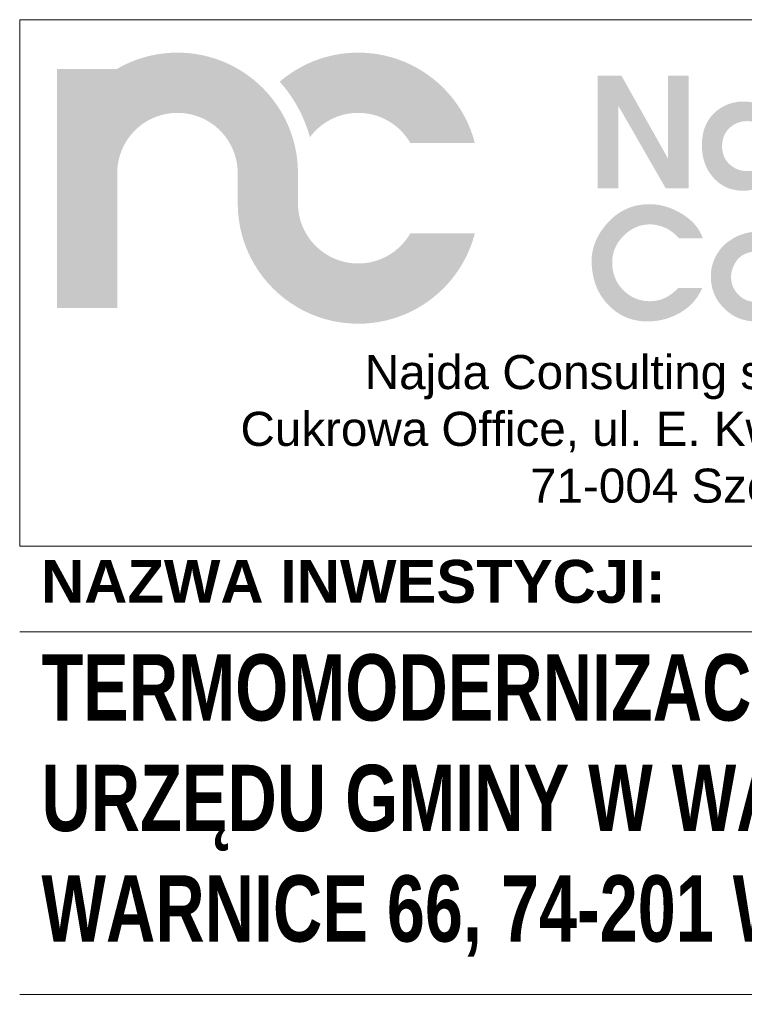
# Model space of a CAD drawing. Header units: millimetres. Extents: x 8949 to 18258, y -1077 to 30686.
# Tile 11 of 89: x 15096 to 15266, y 6608 to 6839. Entities that reach past the tile are written whole.
import ezdxf

# ---------------------------------------------------------------- set-up
doc = ezdxf.new("R2010")
doc.units = ezdxf.units.MM
doc.set_wipeout_variables(frame=1)
doc.layers.add('0A_OCIEPLENIE', color=30, linetype='Continuous', lineweight=9)
doc.layers.add('0A_TABELKA', color=7, linetype='Continuous', lineweight=0)
doc.styles.add('Arial', font='arial.ttf')

# ---------------------------------------------------------------- blocks, each defined once
blk = doc.blocks.new('G$C46E6ED60')
at = {"true_color": 0x142354}
for points in [[(209.95, 38.88), (206.36, 39), (202.83, 39.36), (199.37, 39.95), (195.99, 40.76), (192.71, 41.78), (189.52, 43.01), (186.43, 44.43), (183.46, 46.05), (180.6, 47.85), (177.87, 49.82), (175.28, 51.96), (172.83, 54.26), (170.54, 56.7), (168.4, 59.3), (166.43, 62.02), (164.63, 64.88), (163.01, 67.85), (161.59, 70.94), (160.36, 74.13), (159.34, 77.42), (158.53, 80.79), (157.94, 84.25), (157.58, 87.78), (157.46, 91.37), (157.46, 117.61), (157.46, 117.65), (157.46, 117.86), (157.46, 118.08), (157.46, 118.29), (157.46, 118.51), (157.46, 118.72), (157.45, 118.94), (157.45, 119.16), (157.45, 119.37), (157.44, 119.58), (157.44, 119.8), (157.43, 120.01), (157.43, 120.23), (157.42, 120.44), (157.41, 120.66), (157.41, 120.87), (157.4, 121.08), (157.39, 121.3), (157.38, 121.51), (157.38, 121.73), (157.37, 121.94), (157.36, 122.15), (157.35, 122.37), (157.34, 122.58), (157.33, 122.8), (157.33, 122.88), (157.32, 122.96), (157.32, 123.04), (157.31, 123.12), (157.31, 123.21), (157.3, 123.29), (157.3, 123.37), (157.29, 123.45), (157.29, 123.53), (157.28, 123.61), (157.27, 123.7), (157.27, 123.78), (157.26, 123.86), (157.26, 123.94), (157.25, 124.02), (157.24, 124.1), (157.24, 124.18), (157.23, 124.27), (157.22, 124.35), (157.22, 124.43), (157.21, 124.51), (157.2, 124.59), (157.2, 124.67), (157.19, 124.75), (157.18, 124.88), (157.17, 125.01), (157.17, 125.14), (157.16, 125.28), (157.15, 125.41), (157.14, 125.54), (157.13, 125.67), (157.12, 125.8), (157.11, 125.93), (157.1, 126.06), (157.1, 126.19), (157.09, 126.33), (157.08, 126.46), (157.07, 126.59), (157.06, 126.72), (157.05, 126.85), (157.04, 126.98), (157.03, 127.11), (157.02, 127.24), (157, 127.37), (156.99, 127.5), (156.98, 127.63), (156.97, 127.76), (156.96, 127.89), (156.95, 127.99), (156.94, 128.09), (156.93, 128.19), (156.92, 128.29), (156.9, 128.38), (156.89, 128.48), (156.88, 128.58), (156.87, 128.68), (156.86, 128.77), (156.85, 128.87), (156.84, 128.97), (156.83, 129.07), (156.82, 129.16), (156.8, 129.26), (156.79, 129.36), (156.78, 129.46), (156.77, 129.55), (156.76, 129.65), (156.75, 129.75), (156.73, 129.84), (156.72, 129.94), (156.71, 130.04), (156.7, 130.14), (156.69, 130.23), (156.67, 130.34), (156.66, 130.46), (156.64, 130.57), (156.63, 130.68), (156.62, 130.79), (156.6, 130.9), (156.59, 131.02), (156.57, 131.13), (156.56, 131.24), (156.55, 131.35), (156.53, 131.46), (156.52, 131.57), (156.5, 131.69), (156.49, 131.8), (156.48, 131.91), (156.46, 132.02), (156.45, 132.13), (156.43, 132.24), (156.42, 132.35), (156.4, 132.46), (156.39, 132.57), (156.38, 132.68), (156.36, 132.79), (156.35, 132.9), (156.33, 133.01), (156.31, 133.11), (156.3, 133.22), (156.28, 133.33), (156.27, 133.43), (156.25, 133.54), (156.23, 133.64), (156.22, 133.75), (156.2, 133.86), (156.18, 133.96), (156.16, 134.07), (156.15, 134.17), (156.13, 134.28), (156.11, 134.38), (156.09, 134.49), (156.07, 134.6), (156.06, 134.7), (156.04, 134.81), (156.02, 134.91), (156, 135.02), (155.98, 135.13), (155.96, 135.23), (155.94, 135.34), (155.93, 135.44), (155.91, 135.54), (155.89, 135.64), (155.87, 135.74), (155.86, 135.84), (155.84, 135.93), (155.82, 136.03), (155.81, 136.13), (155.79, 136.23), (155.77, 136.33), (155.75, 136.43), (155.74, 136.53), (155.72, 136.63), (155.7, 136.72), (155.68, 136.82), (155.67, 136.92), (155.65, 137.02), (155.63, 137.12), (155.61, 137.22), (155.59, 137.32), (155.58, 137.41), (155.56, 137.51), (155.54, 137.61), (155.52, 137.71), (155.5, 137.81), (155.48, 137.92), (155.45, 138.03), (155.43, 138.14), (155.41, 138.26), (155.39, 138.37), (155.36, 138.48), (155.34, 138.59), (155.32, 138.7), (155.3, 138.82), (155.27, 138.93), (155.25, 139.04), (155.23, 139.15), (155.2, 139.26), (155.18, 139.37), (155.15, 139.49), (155.13, 139.6), (155.11, 139.71), (155.08, 139.82), (155.06, 139.93), (155.04, 140.04), (155.01, 140.15), (154.99, 140.26), (154.96, 140.38), (154.94, 140.49), (154.92, 140.58), (154.9, 140.67), (154.88, 140.76), (154.86, 140.84), (154.84, 140.93), (154.82, 141.02), (154.8, 141.11), (154.78, 141.2), (154.76, 141.29), (154.74, 141.38), (154.71, 141.47), (154.69, 141.56), (154.67, 141.65), (154.65, 141.74), (154.63, 141.83), (154.61, 141.92), (154.59, 142), (154.57, 142.09), (154.55, 142.18), (154.53, 142.27), (154.51, 142.36), (154.49, 142.45), (154.46, 142.54), (154.44, 142.63), (154.41, 142.74), (154.38, 142.86), (154.35, 142.97), (154.32, 143.09), (154.3, 143.2), (154.27, 143.32), (154.24, 143.43), (154.21, 143.55), (154.18, 143.67), (154.15, 143.78), (154.12, 143.9), (154.09, 144.01), (154.06, 144.13), (154.03, 144.24), (154, 144.36), (153.97, 144.48), (153.94, 144.59), (153.9, 144.71), (153.87, 144.82), (153.84, 144.94), (153.81, 145.05), (153.78, 145.17), (153.75, 145.28), (153.72, 145.4), (153.7, 145.48), (153.67, 145.56), (153.65, 145.64), (153.63, 145.72), (153.61, 145.8), (153.59, 145.88), (153.56, 145.96), (153.54, 146.04), (153.52, 146.12), (153.5, 146.2), (153.47, 146.28), (153.45, 146.36), (153.43, 146.44), (153.4, 146.52), (153.38, 146.6), (153.36, 146.68), (153.33, 146.76), (153.31, 146.84), (153.29, 146.92), (153.26, 147), (153.24, 147.08), (153.22, 147.16), (153.19, 147.24), (153.17, 147.32), (153.13, 147.44), (153.1, 147.56), (153.06, 147.68), (153.03, 147.8), (152.99, 147.93), (152.96, 148.05), (152.92, 148.17), (152.88, 148.29), (152.85, 148.41), (152.81, 148.53), (152.77, 148.65), (152.74, 148.77), (152.7, 148.89), (152.66, 149.01), (152.62, 149.13), (152.59, 149.25), (152.55, 149.37), (152.51, 149.49), (152.47, 149.61), (152.43, 149.73), (152.39, 149.85), (152.36, 149.97), (152.32, 150.09), (152.28, 150.21), (152.26, 150.28), (152.23, 150.35), (152.21, 150.42), (152.19, 150.49), (152.16, 150.55), (152.14, 150.62), (152.12, 150.69), (152.09, 150.76), (152.07, 150.83), (152.05, 150.9), (152.02, 150.97), (152, 151.04), (151.98, 151.11), (151.95, 151.18), (151.93, 151.25), (151.91, 151.32), (151.88, 151.39), (151.86, 151.45), (151.83, 151.52), (151.81, 151.59), (151.79, 151.66), (151.76, 151.73), (151.74, 151.8), (151.71, 151.87), (151.67, 152), (151.62, 152.12), (151.58, 152.25), (151.54, 152.38), (151.49, 152.5), (151.45, 152.63), (151.4, 152.76), (151.36, 152.89), (151.31, 153.01), (151.27, 153.14), (151.22, 153.27), (151.18, 153.39), (151.13, 153.52), (151.09, 153.65), (151.04, 153.77), (151, 153.9), (150.95, 154.02), (150.9, 154.15), (150.86, 154.28), (150.81, 154.4), (150.76, 154.53), (150.72, 154.65), (150.67, 154.78), (150.62, 154.91), (150.6, 154.96), (150.58, 155.02), (150.56, 155.07), (150.54, 155.13), (150.51, 155.18), (150.49, 155.24), (150.47, 155.29), (150.45, 155.35), (150.43, 155.41), (150.41, 155.46), (150.38, 155.52), (150.36, 155.57), (150.34, 155.63), (150.32, 155.68), (150.29, 155.74), (150.27, 155.79), (150.25, 155.85), (150.23, 155.9), (150.21, 155.96), (150.18, 156.01), (150.16, 156.07), (150.14, 156.12), (150.12, 156.18), (150.1, 156.23), (150.04, 156.37), (149.99, 156.51), (149.93, 156.64), (149.88, 156.78), (149.82, 156.92), (149.77, 157.05), (149.71, 157.19), (149.66, 157.33), (149.6, 157.46), (149.55, 157.6), (149.49, 157.73), (149.44, 157.87), (149.38, 158.01), (149.33, 158.14), (149.27, 158.28), (149.22, 158.41), (149.16, 158.55), (149.1, 158.68), (149.05, 158.82), (148.99, 158.95), (148.93, 159.09), (148.88, 159.22), (148.82, 159.36), (148.76, 159.5), (148.74, 159.53), (148.73, 159.57), (148.71, 159.6), (148.7, 159.64), (148.68, 159.67), (148.66, 159.71), (148.65, 159.74), (148.63, 159.78), (148.61, 159.81), (148.6, 159.85), (148.58, 159.88), (148.56, 159.92), (148.55, 159.95), (148.53, 159.99), (148.52, 160.02), (148.5, 160.06), (148.48, 160.09), (148.47, 160.13), (148.45, 160.16), (148.43, 160.2), (148.42, 160.23), (148.4, 160.27), (148.38, 160.31), (148.37, 160.34), (147.13, 163.01), (145.83, 165.63), (144.45, 168.21), (143.01, 170.75), (141.49, 173.24), (139.91, 175.69), (138.27, 178.09), (136.56, 180.44), (134.79, 182.75), (132.95, 185), (131.06, 187.2), (129.1, 189.34), (127.09, 191.43), (125.02, 193.46), (122.9, 195.44), (120.72, 197.36), (118.49, 199.22), (116.21, 201.01), (113.88, 202.75), (111.5, 204.42), (109.07, 206.02), (106.59, 207.56), (104.07, 209.04), (101.5, 210.44), (101.48, 210.45), (101.45, 210.47), (101.42, 210.48), (101.4, 210.49), (101.37, 210.51), (101.34, 210.52), (101.32, 210.54), (101.29, 210.55), (101.27, 210.56), (101.24, 210.58), (101.21, 210.59), (101.19, 210.6), (101.16, 210.62), (101.13, 210.63), (101.11, 210.64), (101.08, 210.66), (101.06, 210.67), (101.03, 210.68), (101, 210.7), (100.98, 210.71), (100.95, 210.72), (100.92, 210.74), (100.9, 210.75), (100.87, 210.76), (100.7, 210.85), (100.53, 210.94), (100.36, 211.03), (100.2, 211.11), (100.03, 211.2), (99.86, 211.29), (99.69, 211.37), (99.52, 211.46), (99.35, 211.54), (99.18, 211.63), (99.01, 211.72), (98.84, 211.8), (98.67, 211.88), (98.49, 211.97), (98.32, 212.05), (98.15, 212.14), (97.98, 212.22), (97.81, 212.3), (97.64, 212.38), (97.47, 212.46), (97.3, 212.55), (97.12, 212.63), (96.95, 212.71), (96.78, 212.79), (96.73, 212.81), (96.69, 212.83), (96.64, 212.85), (96.6, 212.87), (96.55, 212.89), (96.5, 212.91), (96.46, 212.93), (96.41, 212.96), (96.36, 212.98), (96.32, 213), (96.27, 213.02), (96.23, 213.04), (96.18, 213.06), (96.13, 213.08), (96.09, 213.1), (96.04, 213.12), (95.99, 213.14), (95.95, 213.16), (95.9, 213.18), (95.86, 213.2), (95.81, 213.22), (95.76, 213.24), (95.72, 213.26), (95.67, 213.28), (95.52, 213.35), (95.36, 213.42), (95.21, 213.5), (95.05, 213.57), (94.9, 213.63), (94.74, 213.7), (94.58, 213.77), (94.43, 213.84), (94.27, 213.91), (94.12, 213.98), (93.96, 214.05), (93.8, 214.11), (93.65, 214.18), (93.49, 214.25), (93.33, 214.32), (93.18, 214.38), (93.02, 214.45), (92.86, 214.52), (92.7, 214.58), (92.54, 214.65), (92.39, 214.71), (92.23, 214.78), (92.07, 214.84), (91.91, 214.91), (91.85, 214.93), (91.79, 214.95), (91.74, 214.98), (91.68, 215), (91.62, 215.03), (91.56, 215.05), (91.5, 215.07), (91.44, 215.1), (91.38, 215.12), (91.32, 215.14), (91.27, 215.17), (91.21, 215.19), (91.15, 215.21), (91.09, 215.24), (91.03, 215.26), (90.97, 215.28), (90.91, 215.3), (90.85, 215.33), (90.79, 215.35), (90.73, 215.37), (90.67, 215.4), (90.61, 215.42), (90.55, 215.44), (90.5, 215.47), (90.35, 215.52), (90.2, 215.58), (90.05, 215.64), (89.9, 215.69), (89.75, 215.75), (89.61, 215.8), (89.46, 215.86), (89.31, 215.92), (89.16, 215.97), (89.01, 216.03), (88.87, 216.08), (88.72, 216.14), (88.57, 216.19), (88.42, 216.25), (88.27, 216.3), (88.13, 216.35), (87.98, 216.41), (87.83, 216.46), (87.68, 216.51), (87.53, 216.57), (87.38, 216.62), (87.23, 216.67), (87.08, 216.72), (86.94, 216.77), (86.87, 216.8), (86.8, 216.82), (86.73, 216.85), (86.66, 216.87), (86.59, 216.89), (86.52, 216.92), (86.45, 216.94), (86.38, 216.97), (86.31, 216.99), (86.24, 217.01), (86.17, 217.04), (86.1, 217.06), (86.04, 217.09), (85.97, 217.11), (85.9, 217.13), (85.83, 217.16), (85.76, 217.18), (85.69, 217.2), (85.62, 217.23), (85.55, 217.25), (85.48, 217.27), (85.41, 217.3), (85.34, 217.32), (85.27, 217.34), (85.12, 217.39), (84.98, 217.44), (84.84, 217.48), (84.7, 217.53), (84.55, 217.57), (84.41, 217.62), (84.27, 217.66), (84.12, 217.71), (83.98, 217.75), (83.84, 217.8), (83.7, 217.84), (83.55, 217.89), (83.41, 217.93), (83.27, 217.98), (83.12, 218.02), (82.98, 218.06), (82.84, 218.11), (82.69, 218.15), (82.55, 218.19), (82.4, 218.24), (82.26, 218.28), (82.12, 218.32), (81.97, 218.36), (81.83, 218.41), (81.75, 218.43), (81.68, 218.45), (81.6, 218.47), (81.52, 218.49), (81.45, 218.52), (81.37, 218.54), (81.29, 218.56), (81.22, 218.58), (81.14, 218.6), (81.06, 218.62), (80.98, 218.65), (80.91, 218.67), (80.83, 218.69), (80.75, 218.71), (80.68, 218.73), (80.6, 218.76), (80.52, 218.78), (80.44, 218.8), (80.37, 218.82), (80.29, 218.84), (80.21, 218.86), (80.13, 218.89), (80.06, 218.91), (79.98, 218.93), (79.84, 218.97), (79.7, 219), (79.56, 219.04), (79.42, 219.08), (79.28, 219.11), (79.14, 219.15), (79, 219.19), (78.86, 219.22), (78.72, 219.26), (78.58, 219.29), (78.44, 219.33), (78.3, 219.36), (78.16, 219.4), (78.02, 219.43), (77.87, 219.47), (77.73, 219.5), (77.59, 219.54), (77.45, 219.57), (77.31, 219.61), (77.17, 219.64), (77.03, 219.68), (76.88, 219.71), (76.74, 219.74), (76.6, 219.78), (76.52, 219.8), (76.44, 219.82), (76.36, 219.84), (76.27, 219.86), (76.19, 219.87), (76.11, 219.89), (76.03, 219.91), (75.94, 219.93), (75.86, 219.95), (75.78, 219.97), (75.7, 219.99), (75.61, 220.01), (75.53, 220.03), (75.45, 220.05), (75.37, 220.07), (75.28, 220.09), (75.2, 220.1), (75.12, 220.12), (75.03, 220.14), (74.95, 220.16), (74.87, 220.18), (74.79, 220.2), (74.7, 220.21), (74.62, 220.23), (74.48, 220.26), (74.34, 220.29), (74.2, 220.32), (74.06, 220.35), (73.92, 220.38), (73.78, 220.41), (73.64, 220.44), (73.5, 220.46), (73.36, 220.49), (73.22, 220.52), (73.08, 220.55), (72.94, 220.57), (72.8, 220.6), (72.66, 220.63), (72.52, 220.65), (72.37, 220.68), (72.23, 220.71), (72.09, 220.73), (71.95, 220.76), (71.81, 220.78), (71.67, 220.81), (71.53, 220.83), (71.38, 220.86), (71.24, 220.89), (71.16, 220.9), (71.07, 220.92), (70.98, 220.93), (70.9, 220.95), (70.81, 220.96), (70.73, 220.98), (70.64, 220.99), (70.56, 221.01), (70.47, 221.03), (70.38, 221.04), (70.3, 221.06), (70.21, 221.07), (70.13, 221.09), (70.04, 221.1), (69.96, 221.12), (69.87, 221.13), (69.79, 221.15), (69.7, 221.16), (69.62, 221.18), (69.53, 221.19), (69.45, 221.21), (69.36, 221.22), (69.28, 221.24), (69.19, 221.25), (69.05, 221.27), (68.9, 221.3), (68.76, 221.32), (68.62, 221.34), (68.47, 221.36), (68.33, 221.38), (68.18, 221.4), (68.04, 221.42), (67.89, 221.45), (67.75, 221.47), (67.6, 221.49), (67.46, 221.51), (67.31, 221.52), (67.17, 221.54), (67.02, 221.56), (66.88, 221.58), (66.73, 221.6), (66.59, 221.62), (66.44, 221.64), (66.3, 221.66), (66.15, 221.68), (66.01, 221.69), (65.86, 221.71), (65.72, 221.73), (65.63, 221.74), (65.55, 221.75), (65.47, 221.76), (65.38, 221.78), (65.3, 221.79), (65.21, 221.8), (65.13, 221.81), (65.04, 221.82), (64.96, 221.83), (64.87, 221.84), (64.79, 221.85), (64.71, 221.86), (64.62, 221.88), (64.54, 221.89), (64.45, 221.9), (64.37, 221.91), (64.28, 221.92), (64.2, 221.93), (64.11, 221.94), (64.03, 221.95), (63.95, 221.96), (63.86, 221.97), (63.78, 221.98), (63.69, 221.98), (63.54, 222), (63.38, 222.02), (63.22, 222.03), (63.06, 222.05), (62.91, 222.07), (62.75, 222.08), (62.59, 222.1), (62.43, 222.11), (62.27, 222.12), (62.11, 222.14), (61.96, 222.15), (61.8, 222.16), (61.64, 222.17), (61.48, 222.19), (61.32, 222.2), (61.16, 222.21), (61, 222.22), (60.84, 222.23), (60.68, 222.24), (60.53, 222.26), (60.37, 222.27), (60.21, 222.28), (60.05, 222.29), (59.89, 222.3), (59.82, 222.3), (59.74, 222.31), (59.67, 222.32), (59.6, 222.32), (59.52, 222.33), (59.45, 222.33), (59.37, 222.34), (59.3, 222.35), (59.23, 222.35), (59.15, 222.36), (59.08, 222.37), (59.01, 222.37), (58.93, 222.38), (58.86, 222.38), (58.78, 222.39), (58.71, 222.4), (58.64, 222.4), (58.56, 222.41), (58.49, 222.41), (58.41, 222.42), (58.34, 222.42), (58.27, 222.43), (58.19, 222.43), (58.12, 222.44), (57.88, 222.45), (57.65, 222.46), (57.42, 222.47), (57.18, 222.48), (56.95, 222.49), (56.71, 222.5), (56.48, 222.51), (56.25, 222.52), (56.01, 222.53), (55.78, 222.54), (55.54, 222.54), (55.31, 222.55), (55.07, 222.56), (54.84, 222.56), (54.6, 222.57), (54.37, 222.57), (54.13, 222.57), (53.9, 222.58), (53.66, 222.58), (53.42, 222.58), (53.19, 222.58), (52.95, 222.59), (52.71, 222.59), (52.48, 222.59), (50.07, 222.56), (47.67, 222.48), (45.28, 222.34), (42.91, 222.16), (40.55, 221.92), (38.21, 221.62), (35.89, 221.28), (33.58, 220.89), (31.3, 220.44), (29.02, 219.95), (26.77, 219.41), (24.54, 218.82), (22.33, 218.18), (20.13, 217.5), (17.96, 216.76), (15.81, 215.99), (13.68, 215.17), (11.57, 214.3), (9.49, 213.39), (7.43, 212.43), (5.4, 211.44), (3.39, 210.4), (1.4, 209.32), (-0.56, 208.2), (-52.49, 208.2), (-52.49, 117.87), (-52.49, 117.86), (-52.49, 117.85), (-52.49, 117.84), (-52.49, 117.83), (-52.49, 117.82), (-52.49, 117.8), (-52.49, 117.79), (-52.49, 117.78), (-52.49, 117.77), (-52.49, 117.76), (-52.49, 117.75), (-52.49, 117.74), (-52.49, 117.73), (-52.49, 117.72), (-52.49, 117.71), (-52.49, 117.7), (-52.49, 117.69), (-52.49, 117.68), (-52.5, 117.67), (-52.5, 117.66), (-52.5, 117.64), (-52.5, 117.63), (-52.5, 117.62), (-52.5, 117.61), (-52.49, 117.61), (-52.49, 0), (0, 0), (0, 117.74), (0.13, 121.33), (0.49, 124.85), (1.09, 128.3), (1.9, 131.67), (2.93, 134.95), (4.16, 138.13), (5.59, 141.21), (7.2, 144.18), (9, 147.02), (10.97, 149.74), (13.11, 152.33), (15.41, 154.77), (17.86, 157.06), (20.45, 159.2), (23.17, 161.16), (26.02, 162.96), (28.99, 164.57), (32.08, 165.99), (35.26, 167.21), (38.54, 168.23), (41.91, 169.04), (45.37, 169.62), (48.89, 169.98), (52.48, 170.1), (52.7, 170.1), (52.93, 170.1), (53.16, 170.1), (53.38, 170.09), (53.61, 170.09), (53.84, 170.08), (54.06, 170.08), (54.29, 170.07), (54.51, 170.06), (54.73, 170.05), (54.96, 170.04), (55.18, 170.03), (55.41, 170.02), (55.63, 170.01), (55.85, 169.99), (56.07, 169.98), (56.3, 169.96), (56.52, 169.94), (56.74, 169.93), (56.96, 169.91), (57.18, 169.89), (57.4, 169.87), (57.63, 169.85), (57.85, 169.83), (60.66, 169.47), (63.42, 168.96), (66.13, 168.31), (68.78, 167.52), (71.37, 166.59), (73.9, 165.54), (76.36, 164.36), (78.75, 163.06), (81.05, 161.64), (83.28, 160.1), (85.42, 158.46), (87.48, 156.71), (89.44, 154.86), (91.3, 152.91), (93.07, 150.87), (94.72, 148.73), (96.27, 146.52), (97.71, 144.22), (99.02, 141.84), (100.22, 139.39), (101.29, 136.87), (102.24, 134.29), (103.05, 131.64), (103.72, 128.94), (103.72, 128.91), (103.73, 128.88), (103.74, 128.85), (103.74, 128.82), (103.75, 128.79), (103.76, 128.76), (103.77, 128.73), (103.77, 128.7), (103.78, 128.67), (103.79, 128.64), (103.8, 128.61), (103.81, 128.58), (103.81, 128.55), (103.82, 128.52), (103.83, 128.49), (103.84, 128.46), (103.85, 128.43), (103.86, 128.4), (103.86, 128.37), (103.87, 128.34), (103.88, 128.31), (103.89, 128.28), (103.89, 128.25), (103.9, 128.22), (103.93, 128.07), (103.96, 127.92), (103.99, 127.77), (104.02, 127.62), (104.04, 127.46), (104.07, 127.31), (104.09, 127.16), (104.12, 127.01), (104.14, 126.86), (104.17, 126.71), (104.19, 126.55), (104.21, 126.4), (104.24, 126.25), (104.26, 126.1), (104.28, 125.94), (104.3, 125.79), (104.32, 125.64), (104.34, 125.49), (104.36, 125.33), (104.38, 125.18), (104.4, 125.03), (104.42, 124.87), (104.44, 124.72), (104.46, 124.57), (104.47, 124.5), (104.48, 124.44), (104.49, 124.37), (104.5, 124.31), (104.51, 124.24), (104.52, 124.18), (104.53, 124.11), (104.54, 124.05), (104.55, 123.98), (104.56, 123.92), (104.57, 123.85), (104.58, 123.79), (104.6, 123.72), (104.61, 123.66), (104.62, 123.59), (104.63, 123.53), (104.64, 123.46), (104.65, 123.4), (104.66, 123.33), (104.66, 123.27), (104.67, 123.2), (104.68, 123.14), (104.69, 123.07), (104.7, 123.01), (104.71, 122.88), (104.72, 122.76), (104.73, 122.64), (104.74, 122.52), (104.75, 122.4), (104.75, 122.28), (104.76, 122.15), (104.77, 122.03), (104.77, 121.91), (104.78, 121.78), (104.79, 121.66), (104.79, 121.54), (104.8, 121.42), (104.8, 121.29), (104.81, 121.17), (104.81, 121.05), (104.81, 120.92), (104.82, 120.8), (104.82, 120.68), (104.83, 120.55), (104.83, 120.43), (104.84, 120.31), (104.85, 120.19), (104.85, 120.06), (104.86, 119.96), (104.86, 119.86), (104.87, 119.76), (104.87, 119.66), (104.88, 119.55), (104.88, 119.45), (104.89, 119.35), (104.9, 119.25), (104.9, 119.15), (104.91, 119.04), (104.92, 118.94), (104.92, 118.84), (104.93, 118.74), (104.94, 118.64), (104.94, 118.54), (104.95, 118.43), (104.95, 118.33), (104.96, 118.23), (104.96, 118.13), (104.97, 118.02), (104.97, 117.92), (104.97, 117.82), (104.97, 117.72), (104.98, 117.61), (104.98, 91.37), (105.22, 84.18), (105.93, 77.12), (107.11, 70.21), (108.72, 63.46), (110.77, 56.89), (113.22, 50.51), (116.08, 44.33), (119.31, 38.39), (122.9, 32.68), (126.85, 27.22), (131.13, 22.04), (135.72, 17.14), (140.62, 12.54), (145.8, 8.27), (151.26, 4.32), (156.97, 0.73), (162.92, -2.51), (169.09, -5.36), (175.47, -7.81), (182.04, -9.86), (188.79, -11.47), (195.71, -12.65), (202.76, -13.36), (209.95, -13.61), (216.02, -13.43), (222, -12.92), (227.88, -12.08), (233.66, -10.92), (239.31, -9.45), (244.83, -7.67), (250.22, -5.61), (255.46, -3.26), (260.54, -0.63), (265.46, 2.25), (270.2, 5.39), (274.76, 8.78), (279.12, 12.4), (283.28, 16.25), (287.22, 20.32), (290.95, 24.59), (294.44, 29.06), (297.69, 33.72), (300.69, 38.56), (303.43, 43.57), (305.9, 48.74), (308.1, 54.06), (310, 59.53), (311.61, 65.12), (255.36, 65.12), (254.18, 63.19), (252.93, 61.32), (251.6, 59.5), (250.19, 57.74), (248.71, 56.04), (247.17, 54.41), (245.55, 52.85), (243.87, 51.35), (242.12, 49.93), (240.32, 48.59), (238.45, 47.32), (236.53, 46.12), (234.56, 45.02), (232.53, 43.99), (230.46, 43.05), (228.34, 42.2), (226.17, 41.44), (223.96, 40.78), (221.71, 40.21), (219.43, 39.74), (217.1, 39.37), (214.75, 39.1), (212.36, 38.94)], [(413.37, 41.44), (413.39, 42.81), (413.46, 44.18), (413.57, 45.55), (413.72, 46.91), (413.92, 48.26), (414.17, 49.61), (414.45, 50.95), (414.78, 52.29), (415.16, 53.62), (415.58, 54.95), (416.04, 56.27), (416.55, 57.58), (417.1, 58.89), (417.7, 60.19), (418.34, 61.49), (419.03, 62.79), (419.76, 64.07), (420.53, 65.35), (421.35, 66.63), (422.21, 67.9), (423.11, 69.17), (424.06, 70.42), (425.06, 71.68), (426.1, 72.93), (427.36, 74.36), (428.64, 75.74), (429.96, 77.05), (431.3, 78.3), (432.67, 79.49), (434.07, 80.63), (435.49, 81.69), (436.94, 82.7), (438.42, 83.65), (439.92, 84.53), (441.46, 85.36), (443.02, 86.12), (444.6, 86.83), (446.22, 87.47), (447.86, 88.05), (449.53, 88.57), (451.22, 89.03), (452.94, 89.42), (454.69, 89.76), (456.47, 90.03), (458.28, 90.25), (460.11, 90.4), (461.97, 90.49), (463.85, 90.52), (465.01, 90.51), (466.16, 90.47), (467.32, 90.4), (468.47, 90.31), (469.62, 90.18), (470.76, 90.03), (471.91, 89.86), (473.05, 89.65), (474.19, 89.42), (475.33, 89.17), (476.46, 88.88), (477.59, 88.57), (478.72, 88.23), (479.85, 87.87), (480.98, 87.47), (482.1, 87.05), (483.22, 86.6), (484.34, 86.13), (485.46, 85.63), (486.57, 85.1), (487.68, 84.54), (488.79, 83.96), (489.9, 83.35), (491, 82.71), (492.22, 81.97), (493.4, 81.22), (494.55, 80.45), (495.66, 79.67), (496.73, 78.87), (497.77, 78.06), (498.77, 77.23), (499.73, 76.38), (500.66, 75.52), (501.55, 74.64), (502.41, 73.75), (503.23, 72.84), (504.01, 71.92), (504.75, 70.98), (505.46, 70.02), (506.14, 69.05), (506.77, 68.06), (507.37, 67.06), (507.94, 66.04), (508.46, 65.01), (508.96, 63.96), (509.41, 62.89), (509.83, 61.81), (510.21, 60.72), (489.68, 60.72), (489.21, 61.23), (488.73, 61.73), (488.25, 62.22), (487.76, 62.7), (487.27, 63.17), (486.78, 63.62), (486.29, 64.07), (485.79, 64.5), (485.29, 64.93), (484.79, 65.34), (484.28, 65.74), (483.77, 66.13), (483.26, 66.51), (482.75, 66.87), (482.23, 67.23), (481.71, 67.57), (481.18, 67.91), (480.66, 68.23), (480.13, 68.54), (479.59, 68.84), (479.06, 69.13), (478.52, 69.4), (477.98, 69.67), (477.43, 69.92), (476.88, 70.17), (476.34, 70.4), (475.79, 70.62), (475.24, 70.84), (474.69, 71.04), (474.14, 71.23), (473.58, 71.41), (473.03, 71.58), (472.48, 71.74), (471.93, 71.89), (471.37, 72.03), (470.82, 72.16), (470.26, 72.28), (469.71, 72.39), (469.15, 72.49), (468.59, 72.58), (468.04, 72.66), (467.48, 72.72), (466.92, 72.78), (466.36, 72.83), (465.8, 72.86), (465.24, 72.89), (464.68, 72.9), (464.11, 72.91), (463.03, 72.89), (461.95, 72.84), (460.88, 72.75), (459.83, 72.63), (458.79, 72.48), (457.76, 72.29), (456.74, 72.06), (455.73, 71.8), (454.73, 71.5), (453.75, 71.17), (452.77, 70.81), (451.81, 70.41), (450.86, 69.98), (449.92, 69.51), (448.99, 69.01), (448.07, 68.47), (447.16, 67.9), (446.27, 67.29), (445.38, 66.65), (444.51, 65.97), (443.65, 65.26), (442.8, 64.52), (441.96, 63.74), (441.13, 62.93), (440.33, 62.09), (439.56, 61.24), (438.82, 60.38), (438.11, 59.51), (437.45, 58.63), (436.81, 57.74), (436.21, 56.84), (435.65, 55.92), (435.11, 55), (434.62, 54.07), (434.16, 53.12), (433.73, 52.16), (433.33, 51.2), (432.97, 50.22), (432.65, 49.23), (432.36, 48.23), (432.1, 47.22), (431.88, 46.2), (431.69, 45.17), (431.54, 44.13), (431.42, 43.08), (431.33, 42.02), (431.28, 40.94), (431.26, 39.86), (431.28, 38.63), (431.33, 37.43), (431.42, 36.23), (431.54, 35.06), (431.7, 33.91), (431.89, 32.77), (432.12, 31.65), (432.38, 30.54), (432.68, 29.46), (433.01, 28.39), (433.38, 27.34), (433.78, 26.3), (434.22, 25.29), (434.69, 24.29), (435.19, 23.31), (435.74, 22.34), (436.31, 21.4), (436.93, 20.47), (437.57, 19.56), (438.25, 18.66), (438.97, 17.79), (439.72, 16.93), (440.51, 16.09), (441.33, 15.26), (442.13, 14.51), (442.95, 13.79), (443.77, 13.1), (444.61, 12.44), (445.47, 11.81), (446.33, 11.22), (447.21, 10.65), (448.1, 10.12), (449, 9.63), (449.92, 9.16), (450.85, 8.73), (451.79, 8.32), (452.75, 7.96), (453.72, 7.62), (454.7, 7.31), (455.69, 7.04), (456.7, 6.8), (457.72, 6.59), (458.75, 6.41), (459.8, 6.27), (460.86, 6.16), (461.93, 6.08), (463.02, 6.03), (464.11, 6.01), (465.28, 6.03), (466.43, 6.09), (467.57, 6.19), (468.69, 6.33), (469.8, 6.51), (470.9, 6.72), (471.99, 6.98), (473.06, 7.28), (474.13, 7.61), (475.17, 7.99), (476.21, 8.4), (477.23, 8.86), (478.24, 9.35), (479.24, 9.88), (480.22, 10.46), (481.19, 11.07), (482.15, 11.72), (483.09, 12.42), (484.02, 13.15), (484.94, 13.92), (485.85, 14.73), (486.74, 15.58), (487.62, 16.47), (488.49, 17.4), (509.69, 17.4), (509.12, 16.16), (508.52, 14.94), (507.9, 13.74), (507.24, 12.57), (506.56, 11.43), (505.84, 10.31), (505.1, 9.22), (504.33, 8.16), (503.52, 7.12), (502.69, 6.1), (501.83, 5.12), (500.94, 4.15), (500.02, 3.22), (499.07, 2.31), (498.09, 1.42), (497.08, 0.56), (496.05, -0.27), (494.98, -1.08), (493.88, -1.86), (492.76, -2.62), (491.6, -3.35), (490.42, -4.05), (489.2, -4.73), (487.96, -5.39), (486.94, -5.89), (485.91, -6.38), (484.89, -6.84), (483.85, -7.29), (482.81, -7.71), (481.76, -8.11), (480.71, -8.48), (479.66, -8.84), (478.59, -9.18), (477.53, -9.49), (476.45, -9.78), (475.37, -10.05), (474.29, -10.3), (473.2, -10.53), (472.1, -10.73), (471, -10.92), (469.9, -11.08), (468.78, -11.22), (467.67, -11.34), (466.54, -11.43), (465.41, -11.51), (464.28, -11.56), (463.14, -11.6), (461.99, -11.61), (460.31, -11.58), (458.66, -11.51), (457.03, -11.38), (455.42, -11.21), (453.83, -10.99), (452.27, -10.72), (450.72, -10.39), (449.2, -10.02), (447.71, -9.6), (446.23, -9.13), (444.78, -8.61), (443.35, -8.04), (441.94, -7.42), (440.56, -6.75), (439.19, -6.03), (437.86, -5.26), (436.54, -4.44), (435.24, -3.57), (433.97, -2.66), (432.72, -1.69), (431.49, -0.67), (430.29, 0.4), (429.11, 1.51), (427.95, 2.68), (426.76, 3.95), (425.62, 5.25), (424.53, 6.58), (423.49, 7.95), (422.51, 9.34), (421.57, 10.76), (420.69, 12.21), (419.85, 13.69), (419.07, 15.2), (418.33, 16.74), (417.65, 18.31), (417.02, 19.91), (416.43, 21.54), (415.9, 23.2), (415.42, 24.89), (414.99, 26.61), (414.61, 28.36), (414.28, 30.14), (414, 31.94), (413.78, 33.78), (413.6, 35.65), (413.47, 37.55), (413.4, 39.48)]]:
    blk.add_hatch(color=179, dxfattribs=at).paths.add_polyline_path(points, is_closed=False)
at = {"true_color": 0x00adef}
blk.add_hatch(color=140, dxfattribs=at).paths.add_polyline_path([(209.95, 170.1), (212.36, 170.05), (214.75, 169.88), (217.1, 169.61), (219.42, 169.24), (221.71, 168.77), (223.96, 168.2), (226.17, 167.54), (228.33, 166.78), (230.45, 165.93), (232.53, 164.99), (234.55, 163.96), (236.53, 162.86), (238.45, 161.66), (240.31, 160.39), (242.12, 159.05), (243.87, 157.63), (245.55, 156.13), (247.16, 154.57), (248.71, 152.94), (250.19, 151.24), (251.6, 149.48), (252.93, 147.66), (254.18, 145.79), (255.36, 143.86), (311.61, 143.86), (310, 149.45), (308.1, 154.92), (305.9, 160.24), (303.43, 165.41), (300.69, 170.42), (297.69, 175.26), (294.44, 179.92), (290.95, 184.39), (287.22, 188.66), (283.28, 192.73), (279.12, 196.58), (274.76, 200.2), (270.2, 203.59), (265.46, 206.73), (260.54, 209.61), (255.46, 212.24), (250.22, 214.59), (244.83, 216.65), (239.31, 218.43), (233.66, 219.9), (227.88, 221.06), (222, 221.9), (216.02, 222.41), (209.95, 222.59), (206.7, 222.54), (203.47, 222.39), (200.26, 222.15), (197.09, 221.81), (193.94, 221.37), (190.83, 220.85), (187.74, 220.23), (184.69, 219.52), (181.68, 218.73), (178.7, 217.85), (175.75, 216.88), (172.85, 215.83), (169.99, 214.7), (167.17, 213.49), (164.39, 212.19), (161.66, 210.82), (158.97, 209.38), (156.33, 207.86), (153.74, 206.26), (151.2, 204.59), (148.72, 202.86), (146.28, 201.05), (143.9, 199.17), (141.58, 197.23), (143.09, 195.51), (144.57, 193.76), (146.01, 191.98), (147.42, 190.17), (148.8, 188.33), (150.15, 186.47), (151.45, 184.58), (152.73, 182.67), (153.96, 180.73), (155.16, 178.76), (156.33, 176.77), (157.45, 174.76), (158.54, 172.72), (159.59, 170.66), (160.6, 168.57), (161.57, 166.47), (162.5, 164.34), (163.39, 162.19), (164.24, 160.02), (165.05, 157.83), (165.82, 155.62), (166.54, 153.4), (167.23, 151.15), (167.87, 148.88), (169.09, 150.47), (170.37, 152), (171.71, 153.49), (173.11, 154.92), (174.55, 156.3), (176.05, 157.62), (177.6, 158.89), (179.19, 160.1), (180.83, 161.25), (182.52, 162.33), (184.25, 163.35), (186.02, 164.31), (187.83, 165.2), (189.68, 166.02), (191.57, 166.78), (193.49, 167.46), (195.45, 168.06), (197.44, 168.59), (199.45, 169.05), (201.5, 169.42), (203.58, 169.72), (205.68, 169.93), (207.8, 170.06)], is_closed=False)
at = {"true_color": 0x142354}
blk.add_hatch(color=179, dxfattribs=at).paths.add_polyline_path([(418.54, 202.51), (439.34, 202.51), (479.88, 130.32), (479.88, 202.51), (498.03, 202.51), (498.03, 104.49), (477.84, 104.46), (436.69, 176.12), (436.69, 104.49), (418.54, 104.49)])
h = blk.add_hatch(color=179, dxfattribs=at)
h.paths.add_polyline_path([(549.29, 119.33), (550.05, 119.34), (550.8, 119.38), (551.53, 119.43), (552.25, 119.51), (552.97, 119.6), (553.67, 119.72), (554.36, 119.86), (555.04, 120.03), (555.71, 120.21), (556.37, 120.42), (557.02, 120.65), (557.65, 120.9), (558.28, 121.17), (558.9, 121.46), (559.5, 121.78), (560.1, 122.12), (560.68, 122.47), (561.25, 122.86), (561.81, 123.26), (562.36, 123.68), (562.91, 124.13), (563.44, 124.6), (563.95, 125.09), (564.46, 125.6), (564.95, 126.13), (565.42, 126.66), (565.87, 127.21), (566.3, 127.77), (566.71, 128.35), (567.1, 128.93), (567.46, 129.52), (567.81, 130.12), (568.13, 130.74), (568.44, 131.36), (568.72, 132), (568.98, 132.65), (569.22, 133.31), (569.44, 133.97), (569.64, 134.65), (569.82, 135.34), (569.97, 136.04), (570.11, 136.76), (570.22, 137.48), (570.32, 138.21), (570.39, 138.96), (570.44, 139.71), (570.47, 140.48), (570.48, 141.26), (570.47, 142.08), (570.44, 142.9), (570.39, 143.7), (570.31, 144.48), (570.21, 145.25), (570.09, 146.01), (569.95, 146.75), (569.79, 147.47), (569.6, 148.18), (569.39, 148.88), (569.16, 149.56), (568.91, 150.23), (568.64, 150.88), (568.35, 151.52), (568.03, 152.14), (567.69, 152.75), (567.33, 153.35), (566.95, 153.93), (566.55, 154.49), (566.12, 155.04), (565.67, 155.58), (565.2, 156.1), (564.71, 156.6), (564.2, 157.1), (563.67, 157.57), (563.13, 158.02), (562.58, 158.46), (562.02, 158.87), (561.45, 159.27), (560.87, 159.64), (560.28, 159.99), (559.69, 160.32), (559.08, 160.64), (558.46, 160.93), (557.83, 161.2), (557.19, 161.45), (556.54, 161.69), (555.88, 161.9), (555.22, 162.09), (554.54, 162.26), (553.85, 162.41), (553.15, 162.54), (552.45, 162.66), (551.73, 162.75), (551, 162.82), (550.26, 162.87), (549.52, 162.9), (548.76, 162.91), (548.03, 162.9), (547.3, 162.87), (546.58, 162.81), (545.87, 162.74), (545.17, 162.65), (544.48, 162.53), (543.79, 162.4), (543.12, 162.24), (542.45, 162.06), (541.79, 161.86), (541.14, 161.64), (540.5, 161.4), (539.86, 161.14), (539.24, 160.86), (538.62, 160.56), (538.01, 160.24), (537.42, 159.89), (536.82, 159.53), (536.24, 159.14), (535.67, 158.74), (535.1, 158.31), (534.55, 157.86), (534, 157.39), (533.46, 156.9), (532.94, 156.4), (532.44, 155.87), (531.96, 155.34), (531.5, 154.79), (531.06, 154.23), (530.65, 153.65), (530.26, 153.06), (529.89, 152.46), (529.55, 151.84), (529.22, 151.22), (528.92, 150.57), (528.64, 149.92), (528.39, 149.25), (528.15, 148.56), (527.94, 147.87), (527.75, 147.16), (527.58, 146.43), (527.44, 145.69), (527.32, 144.94), (527.22, 144.18), (527.14, 143.4), (527.08, 142.61), (527.05, 141.8), (527.04, 140.98), (527.05, 140.14), (527.09, 139.32), (527.15, 138.51), (527.24, 137.71), (527.35, 136.92), (527.49, 136.16), (527.65, 135.4), (527.83, 134.66), (528.04, 133.93), (528.28, 133.22), (528.54, 132.52), (528.83, 131.84), (529.14, 131.17), (529.47, 130.51), (529.83, 129.87), (530.22, 129.25), (530.63, 128.63), (531.06, 128.04), (531.52, 127.45), (532.01, 126.88), (532.52, 126.33), (533.05, 125.78), (533.61, 125.26), (534.2, 124.74), (534.73, 124.3), (535.27, 123.88), (535.82, 123.47), (536.38, 123.09), (536.95, 122.72), (537.52, 122.37), (538.1, 122.04), (538.7, 121.73), (539.3, 121.44), (539.9, 121.17), (540.52, 120.92), (541.15, 120.68), (541.78, 120.47), (542.42, 120.27), (543.07, 120.09), (543.73, 119.93), (544.4, 119.79), (545.07, 119.67), (545.75, 119.57), (546.45, 119.48), (547.14, 119.42), (547.85, 119.37), (548.57, 119.34)], is_closed=False)
h.paths.add_polyline_path([(509.42, 142.04), (509.44, 143.56), (509.5, 145.05), (509.6, 146.51), (509.75, 147.95), (509.93, 149.36), (510.15, 150.74), (510.42, 152.09), (510.73, 153.41), (511.08, 154.71), (511.46, 155.98), (511.89, 157.23), (512.36, 158.44), (512.88, 159.63), (513.43, 160.79), (514.02, 161.92), (514.66, 163.03), (515.33, 164.1), (516.05, 165.15), (516.81, 166.17), (517.6, 167.17), (518.44, 168.13), (519.32, 169.07), (520.25, 169.98), (521.21, 170.87), (522.08, 171.61), (522.96, 172.33), (523.86, 173.01), (524.77, 173.66), (525.69, 174.27), (526.63, 174.86), (527.58, 175.42), (528.55, 175.94), (529.53, 176.43), (530.53, 176.89), (531.54, 177.32), (532.57, 177.71), (533.6, 178.08), (534.66, 178.41), (535.73, 178.71), (536.81, 178.98), (537.9, 179.22), (539.01, 179.43), (540.14, 179.6), (541.28, 179.74), (542.43, 179.85), (543.6, 179.93), (544.78, 179.98), (545.98, 180), (546.65, 179.99), (547.32, 179.97), (547.98, 179.95), (548.64, 179.91), (549.29, 179.86), (549.94, 179.79), (550.59, 179.72), (551.23, 179.64), (551.87, 179.54), (552.5, 179.43), (553.13, 179.31), (553.76, 179.18), (554.38, 179.04), (555, 178.89), (555.61, 178.73), (556.22, 178.55), (556.83, 178.37), (557.43, 178.17), (558.02, 177.96), (558.62, 177.74), (559.2, 177.51), (559.79, 177.27), (560.37, 177.01), (560.95, 176.75), (561.51, 176.48), (562.07, 176.19), (562.61, 175.9), (563.14, 175.6), (563.65, 175.29), (564.16, 174.97), (564.65, 174.64), (565.13, 174.3), (565.59, 173.95), (566.04, 173.6), (566.48, 173.23), (566.91, 172.86), (567.32, 172.48), (567.72, 172.09), (568.11, 171.69), (568.48, 171.28), (568.84, 170.86), (569.19, 170.43), (569.53, 170), (569.85, 169.55), (570.16, 169.1), (570.46, 168.64), (570.75, 168.16), (571.02, 167.68), (571.02, 178.01), (587.05, 178.01), (587.05, 104.49), (571.02, 104.49), (571.02, 114.56), (570.69, 114.11), (570.35, 113.67), (570, 113.24), (569.64, 112.82), (569.27, 112.4), (568.89, 111.99), (568.49, 111.58), (568.09, 111.19), (567.67, 110.79), (567.24, 110.41), (566.8, 110.03), (566.35, 109.66), (565.88, 109.29), (565.41, 108.94), (564.92, 108.58), (564.42, 108.24), (563.91, 107.9), (563.39, 107.57), (562.86, 107.24), (562.31, 106.93), (561.76, 106.61), (561.19, 106.31), (560.61, 106.01), (560.02, 105.72), (559.42, 105.43), (558.83, 105.16), (558.23, 104.9), (557.64, 104.65), (557.04, 104.42), (556.44, 104.19), (555.85, 103.98), (555.25, 103.78), (554.66, 103.59), (554.06, 103.42), (553.46, 103.26), (552.87, 103.1), (552.27, 102.97), (551.68, 102.84), (551.08, 102.72), (550.48, 102.62), (549.89, 102.53), (549.29, 102.45), (548.69, 102.39), (548.1, 102.33), (547.5, 102.29), (546.91, 102.26), (546.31, 102.24), (545.72, 102.23), (544.39, 102.25), (543.08, 102.31), (541.8, 102.41), (540.53, 102.55), (539.29, 102.73), (538.07, 102.94), (536.86, 103.2), (535.68, 103.49), (534.52, 103.82), (533.38, 104.2), (532.26, 104.61), (531.16, 105.06), (530.08, 105.55), (529.02, 106.08), (527.98, 106.65), (526.96, 107.26), (525.96, 107.91), (524.98, 108.6), (524.03, 109.32), (523.09, 110.09), (522.18, 110.89), (521.28, 111.74), (520.4, 112.62), (519.55, 113.54), (518.72, 114.5), (517.93, 115.47), (517.18, 116.46), (516.45, 117.48), (515.77, 118.51), (515.12, 119.57), (514.5, 120.64), (513.92, 121.74), (513.38, 122.85), (512.87, 123.99), (512.39, 125.15), (511.95, 126.32), (511.55, 127.52), (511.18, 128.74), (510.84, 129.98), (510.54, 131.24), (510.28, 132.51), (510.05, 133.81), (509.86, 135.13), (509.7, 136.47), (509.58, 137.84), (509.49, 139.22), (509.44, 140.62)], is_closed=False)
h = blk.add_hatch(color=179, dxfattribs=at)
h.paths.add_polyline_path([(540.55, 42.46), (540.34, 42.18), (540.14, 41.91), (539.94, 41.62), (539.74, 41.34), (539.54, 41.06), (539.35, 40.77), (539.16, 40.48), (538.98, 40.19), (538.79, 39.9), (538.61, 39.61), (538.44, 39.31), (538.27, 39.01), (538.1, 38.71), (537.93, 38.41), (537.77, 38.1), (537.61, 37.79), (537.45, 37.48), (537.3, 37.17), (537.15, 36.86), (537, 36.54), (536.86, 36.23), (536.72, 35.91), (536.58, 35.58), (536.45, 35.26), (536.32, 34.93), (536.19, 34.61), (536.07, 34.28), (535.96, 33.95), (535.85, 33.62), (535.75, 33.29), (535.65, 32.96), (535.56, 32.62), (535.47, 32.29), (535.39, 31.95), (535.32, 31.62), (535.25, 31.28), (535.19, 30.94), (535.13, 30.6), (535.07, 30.26), (535.03, 29.92), (534.99, 29.57), (534.95, 29.23), (534.92, 28.88), (534.89, 28.53), (534.87, 28.19), (534.86, 27.84), (534.85, 27.49), (534.85, 27.13), (534.86, 26.4), (534.89, 25.68), (534.95, 24.96), (535.02, 24.26), (535.12, 23.56), (535.24, 22.87), (535.38, 22.18), (535.54, 21.51), (535.72, 20.85), (535.92, 20.19), (536.15, 19.54), (536.39, 18.9), (536.66, 18.27), (536.95, 17.65), (537.26, 17.03), (537.59, 16.43), (537.94, 15.83), (538.32, 15.24), (538.71, 14.66), (539.13, 14.09), (539.57, 13.53), (540.03, 12.97), (540.51, 12.42), (541.01, 11.89), (541.53, 11.36), (542.06, 10.86), (542.6, 10.38), (543.14, 9.93), (543.7, 9.49), (544.26, 9.08), (544.84, 8.69), (545.42, 8.33), (546.02, 7.98), (546.62, 7.66), (547.23, 7.36), (547.85, 7.08), (548.48, 6.82), (549.12, 6.59), (549.77, 6.38), (550.43, 6.19), (551.1, 6.02), (551.78, 5.88), (552.47, 5.76), (553.17, 5.66), (553.87, 5.58), (554.59, 5.52), (555.31, 5.49), (556.05, 5.48), (556.83, 5.49), (557.59, 5.52), (558.34, 5.58), (559.09, 5.65), (559.81, 5.75), (560.53, 5.86), (561.24, 6), (561.93, 6.16), (562.61, 6.34), (563.28, 6.55), (563.93, 6.77), (564.58, 7.01), (565.21, 7.28), (565.83, 7.57), (566.43, 7.88), (567.03, 8.21), (567.61, 8.56), (568.18, 8.93), (568.74, 9.33), (569.29, 9.75), (569.82, 10.18), (570.34, 10.64), (570.85, 11.12), (571.35, 11.62), (571.83, 12.14), (572.29, 12.67), (572.73, 13.21), (573.15, 13.76), (573.55, 14.32), (573.93, 14.9), (574.29, 15.48), (574.62, 16.08), (574.94, 16.68), (575.24, 17.3), (575.51, 17.93), (575.77, 18.57), (576.01, 19.22), (576.22, 19.89), (576.42, 20.56), (576.59, 21.25), (576.74, 21.94), (576.88, 22.65), (576.99, 23.37), (577.08, 24.1), (577.16, 24.84), (577.21, 25.59), (577.24, 26.36), (577.25, 27.13), (577.24, 27.9), (577.21, 28.66), (577.15, 29.4), (577.08, 30.14), (576.98, 30.86), (576.87, 31.58), (576.73, 32.28), (576.57, 32.98), (576.39, 33.66), (576.19, 34.34), (575.96, 35), (575.72, 35.66), (575.45, 36.3), (575.17, 36.94), (574.86, 37.56), (574.53, 38.17), (574.18, 38.78), (573.81, 39.37), (573.42, 39.95), (573.01, 40.53), (572.57, 41.09), (572.12, 41.64), (571.64, 42.19), (571.15, 42.72), (570.63, 43.24), (570.11, 43.73), (569.58, 44.21), (569.03, 44.66), (568.47, 45.09), (567.9, 45.49), (567.32, 45.88), (566.73, 46.24), (566.13, 46.58), (565.52, 46.9), (564.9, 47.2), (564.26, 47.47), (563.62, 47.73), (562.96, 47.96), (562.29, 48.17), (561.61, 48.35), (560.92, 48.52), (560.22, 48.66), (559.51, 48.78), (558.78, 48.88), (558.05, 48.96), (557.3, 49.01), (556.55, 49.05), (555.78, 49.06), (555.03, 49.05), (554.3, 49.01), (553.57, 48.95), (552.85, 48.87), (552.15, 48.77), (551.45, 48.65), (550.76, 48.5), (550.08, 48.32), (549.42, 48.13), (548.76, 47.91), (548.11, 47.67), (547.47, 47.41), (546.84, 47.12), (546.22, 46.81), (545.61, 46.48), (545.01, 46.12), (544.42, 45.75), (543.84, 45.35), (543.26, 44.92), (542.7, 44.48), (542.15, 44.01), (541.61, 43.51), (541.07, 43)], is_closed=False)
h.paths.add_polyline_path([(527.3, 53.59), (527.86, 54.12), (528.43, 54.64), (529, 55.16), (529.58, 55.66), (530.15, 56.14), (530.73, 56.62), (531.31, 57.09), (531.9, 57.54), (532.49, 57.98), (533.08, 58.41), (533.67, 58.83), (534.27, 59.24), (534.87, 59.64), (535.48, 60.02), (536.08, 60.4), (536.69, 60.76), (537.3, 61.11), (537.92, 61.45), (538.54, 61.78), (539.16, 62.09), (539.78, 62.4), (540.41, 62.69), (541.04, 62.97), (541.67, 63.24), (542.31, 63.5), (542.94, 63.75), (543.58, 63.98), (544.21, 64.21), (544.85, 64.42), (545.48, 64.63), (546.11, 64.82), (546.75, 65), (547.38, 65.17), (548.01, 65.33), (548.64, 65.48), (549.28, 65.62), (549.91, 65.75), (550.54, 65.86), (551.17, 65.97), (551.8, 66.06), (552.43, 66.15), (553.06, 66.22), (553.69, 66.28), (554.32, 66.33), (554.95, 66.37), (555.58, 66.39), (556.21, 66.41), (556.84, 66.42), (558.14, 66.4), (559.42, 66.34), (560.69, 66.24), (561.94, 66.1), (563.18, 65.91), (564.41, 65.69), (565.62, 65.43), (566.82, 65.13), (568, 64.79), (569.17, 64.41), (570.32, 63.99), (571.47, 63.52), (572.59, 63.02), (573.71, 62.48), (574.8, 61.9), (575.89, 61.27), (576.96, 60.61), (578.02, 59.91), (579.06, 59.16), (580.09, 58.38), (581.1, 57.56), (582.11, 56.69), (583.09, 55.79), (584.06, 54.84), (585.01, 53.87), (585.92, 52.89), (586.78, 51.89), (587.61, 50.87), (588.39, 49.85), (589.14, 48.81), (589.84, 47.75), (590.51, 46.68), (591.13, 45.6), (591.71, 44.5), (592.26, 43.39), (592.76, 42.26), (593.22, 41.12), (593.64, 39.97), (594.03, 38.8), (594.37, 37.62), (594.67, 36.43), (594.93, 35.22), (595.15, 33.99), (595.33, 32.76), (595.47, 31.5), (595.57, 30.24), (595.63, 28.96), (595.65, 27.67), (595.63, 26.33), (595.58, 25.01), (595.48, 23.7), (595.34, 22.42), (595.16, 21.14), (594.94, 19.89), (594.68, 18.64), (594.38, 17.42), (594.04, 16.21), (593.67, 15.01), (593.25, 13.84), (592.79, 12.67), (592.29, 11.53), (591.76, 10.4), (591.18, 9.28), (590.56, 8.18), (589.91, 7.1), (589.21, 6.03), (588.47, 4.98), (587.7, 3.95), (586.88, 2.93), (586.03, 1.92), (585.13, 0.94), (584.2, -0.03), (583.23, -0.98), (582.25, -1.88), (581.26, -2.75), (580.25, -3.57), (579.22, -4.35), (578.17, -5.1), (577.11, -5.8), (576.04, -6.46), (574.94, -7.09), (573.83, -7.67), (572.71, -8.21), (571.56, -8.71), (570.4, -9.18), (569.23, -9.6), (568.04, -9.98), (566.83, -10.32), (565.61, -10.62), (564.37, -10.88), (563.11, -11.11), (561.84, -11.29), (560.55, -11.43), (559.24, -11.53), (557.92, -11.59), (556.58, -11.61), (555.22, -11.59), (553.88, -11.53), (552.55, -11.43), (551.24, -11.29), (549.95, -11.11), (548.68, -10.89), (547.42, -10.63), (546.18, -10.34), (544.96, -10), (543.75, -9.62), (542.57, -9.21), (541.4, -8.75), (540.24, -8.25), (539.11, -7.72), (537.99, -7.14), (536.89, -6.53), (535.8, -5.87), (534.74, -5.18), (533.69, -4.44), (532.65, -3.67), (531.64, -2.85), (530.64, -2), (529.66, -1.11), (528.7, -0.17), (527.76, 0.79), (526.87, 1.77), (526.01, 2.76), (525.19, 3.78), (524.42, 4.81), (523.68, 5.86), (522.98, 6.92), (522.33, 8.01), (521.71, 9.11), (521.13, 10.22), (520.6, 11.36), (520.1, 12.51), (519.64, 13.68), (519.23, 14.86), (518.85, 16.07), (518.51, 17.29), (518.21, 18.52), (517.95, 19.78), (517.73, 21.05), (517.56, 22.34), (517.42, 23.65), (517.32, 24.97), (517.26, 26.31), (517.24, 27.67), (517.24, 28.24), (517.25, 28.81), (517.27, 29.38), (517.3, 29.94), (517.34, 30.5), (517.38, 31.07), (517.43, 31.63), (517.49, 32.18), (517.56, 32.74), (517.64, 33.29), (517.72, 33.84), (517.81, 34.39), (517.91, 34.94), (518.02, 35.49), (518.14, 36.03), (518.26, 36.57), (518.4, 37.11), (518.54, 37.65), (518.69, 38.18), (518.84, 38.72), (519.01, 39.25), (519.18, 39.78), (519.36, 40.3), (519.55, 40.83), (519.75, 41.35), (519.96, 41.88), (520.18, 42.4), (520.41, 42.93), (520.65, 43.45), (520.9, 43.98), (521.17, 44.51), (521.44, 45.04), (521.73, 45.57), (522.02, 46.1), (522.33, 46.63), (522.65, 47.16), (522.97, 47.69), (523.31, 48.22), (523.66, 48.76), (524.02, 49.29), (524.4, 49.82), (524.78, 50.36), (525.17, 50.9), (525.58, 51.43), (525.99, 51.97), (526.42, 52.51), (526.85, 53.05)], is_closed=False)

msp = doc.modelspace()

# ---------------------------------------------------------------- linework, layer by layer
at = {"layer": '0A_TABELKA'}
msp.add_line((15095.7, 6839.21), (15417.45, 6839.21), dxfattribs=at)
msp.add_line((15095.7, 6839.21), (15417.45, 6839.21), dxfattribs=at)
msp.add_line((15095.7, 6839.21), (15417.45, 6839.21), dxfattribs=at)

# ---------------------------------------------------------------- block references
at = {"layer": '0A_OCIEPLENIE', "xscale": 0.2695, "yscale": 0.2695, "zscale": 0.2695}
msp.add_blockref('G$C46E6ED60', (15118.61, 6771.49), dxfattribs=at)

# ---------------------------------------------------------------- texts
at = {"layer": '0A_TABELKA', "insert": (14966.55, 6760.47), "char_height": 8, "width": 580.6161, "attachment_point": 1, "style": 'Arial'}
msp.add_mtext('\\pxqc;Najda Consulting sp. z o.o. sp. k\\PCukrowa Office, ul. E. Kwiatkowskiego 1/23,  \\P71-004 Szczecin', dxfattribs=at)

# ---------------------------------------------------------------- wipeouts: each hides what was drawn before it
msp.add_wipeout([(15095.7, 6067.16), (15095.7, 6715.55), (15417.45, 6715.55), (15417.45, 6067.16)]).dxf.layer = '0A_TABELKA'

# ---------------------------------------------------------------- next in the draw order: linework, layer by layer
at = {"layer": '0A_TABELKA'}
for p, q in [((15095.7, 6715.55), (15417.45, 6715.55)), ((15095.7, 6715.55), (15417.45, 6715.55)), ((15095.7, 6715.55), (15417.45, 6715.55)), ((15095.7, 6715.55), (15417.45, 6715.55)), ((15095.7, 6715.55), (15417.45, 6715.55)), ((15095.7, 6715.55), (15417.45, 6715.55)), ((15095.7, 6695.44), (15417.45, 6695.44)), ((15095.7, 6695.44), (15417.45, 6695.44)), ((15095.7, 6610.28), (15417.45, 6610.28))]:
    msp.add_line(p, q, dxfattribs=at)
msp.add_lwpolyline([(15095.7, 6839.21), (15417.45, 6839.21), (15417.45, 6715.55), (15095.7, 6715.55)], close=True, dxfattribs=at)

# ---------------------------------------------------------------- next in the draw order: texts
at = {"layer": '0A_TABELKA', "attachment_point": 1, "style": 'Arial'}
for s, insert, char_height, width in [('{\\W1;\\fArial|b1|i0|c238|p34;NAZWA INWESTYCJI: }', (15100.71, 6712.35), 10.0547, 398.9571), ('{\\fArial Narrow|b1|i0|c238|p34;\\H1.23077x;\\W0.9;TERMOMODERNIZACJA BUDYNKU \\PURZĘDU GMINY W WARNICACH \\PWARNICE 66, 74-201 WARNICE}', (15100.82, 6690.2), 12.65, 393.2745)]:
    msp.add_mtext(s, dxfattribs=dict(at, insert=insert, char_height=char_height, width=width))

doc.saveas('drawing.dxf')
